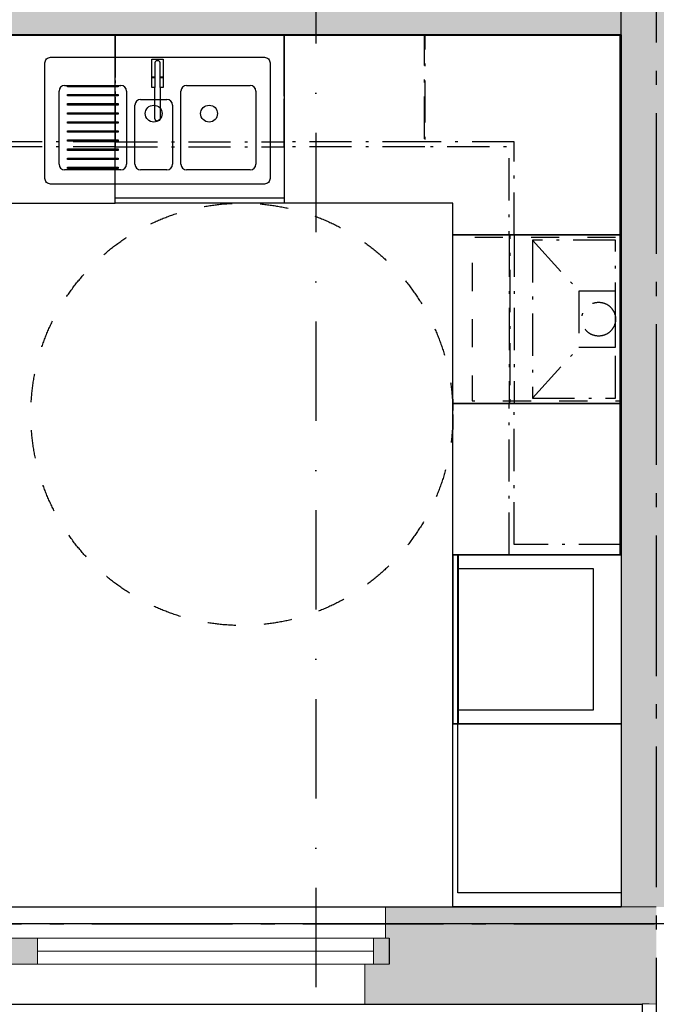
# Model space of a CAD drawing. Header units: millimetres. Extents: x 159314 to 204638, y 149488 to 189280.
# Tile 23 of 43: x 188396 to 190659, y 154988 to 158485. Entities that reach past the tile are written whole.
import ezdxf
from ezdxf.enums import TextEntityAlignment as Align

# ---------------------------------------------------------------- set-up
doc = ezdxf.new("R2010")
doc.units = ezdxf.units.MM
doc.header["$LTSCALE"] = 0.5
doc.header["$MEASUREMENT"] = 0
doc.set_wipeout_variables(frame=1)
for name, pattern in [('Akselinje', [1500, 1000, -200, 100, -200]), ('Over snittplan', [520, 300, -100, 20, -100]), ('PLINE', [0]), ('Prikk & stiplet', [1340.555525, 705.555534, -352.777767, 0, -282.222223]), ('Stipling', [400, 200, -200]), ('Wipeout_Contour', [2000, 0, -2000])]:
    doc.linetypes.add(name, pattern=pattern)
for name, color, linetype in [('23-- Yttervegger (Skravur)(Nye konstruksjoner)', 7, 'Continuous'), ('23-- Yttervegger(Nye konstruksjoner)', 7, 'Continuous'), ('231- Bærende yttervegger (Skravur)(Nye konstruksjoner)', 7, 'Continuous'), ('231- Bærende yttervegger(Nye konstruksjoner)', 7, 'Continuous'), ('24-- Innervegger (Skravur)(Nye konstruksjoner)', 7, 'Continuous'), ('24-- Innervegger(Nye konstruksjoner)', 7, 'Continuous'), ('244- Vinduer_ dører_ foldevegger(Nye konstruksjoner)', 7, 'Continuous'), ('25-- Dekker(Nye konstruksjoner)', 7, 'Continuous'), ('26-- Yttertak(Nye konstruksjoner)', 7, 'Continuous'), ('273- Kjøkkeninnredning (Skravur)(Nye konstruksjoner)', 7, 'Continuous'), ('273- Kjøkkeninnredning(Nye konstruksjoner)', 7, 'Continuous'), ('315- Utstyr for sanitærinstallasjoner(Nye konstruksjoner)', 7, 'Continuous'), ('822- Modullinjer(Nye konstruksjoner)', 7, 'Continuous'), ('852- Snittmarkør', 7, 'Continuous'), ('862- M___Nettoareal(Nye konstruksjoner)', 7, 'Continuous'), ('862- M___Nettoareal(Polylinje)(Nye konstruksjoner)', 7, 'Continuous'), ('862- M___Nettoareal(Tekst)(Nye konstruksjoner)', 7, 'Continuous'), ('878- Annen overflate_visuell informasjon_snusirkler(Nye konstruksjoner)', 7, 'Continuous')]:
    doc.layers.add(name, color=color, linetype=linetype)
for name, color, linetype, lineweight in [('234- Vinduer_ dører_ porter(Nye konstruksjoner)', 7, 'Continuous', 0), ('235- Utvendig kledning og overflate(Nye konstruksjoner)', 7, 'Continuous', 0), ('236- Innvendig kledning og overflate(Nye konstruksjoner)', 7, 'Continuous', 0), ('255- Gulvoverflate(Nye konstruksjoner)', 7, 'Continuous', 0)]:
    doc.layers.add(name, color=color, linetype=linetype, lineweight=lineweight)
doc.styles.add('GENERATED_STYLE_1', font='arial.ttf')
doc.styles.add('GENERATED_STYLE_4', font='arialbd.ttf')

# ---------------------------------------------------------------- blocks, each defined once
blk = doc.blocks.new('Leilighet 7_102_1_1', base_point=(184208.9, 153807))
at = {"layer": '862- M___Nettoareal(Polylinje)(Nye konstruksjoner)', "flags": 128}
blk.add_lwpolyline([(183018.9, 155333.7), (190533.9, 155333.7), (190533.9, 162833.7), (183018.9, 162833.7)], close=True, dxfattribs=at)
at = {"layer": '862- M___Nettoareal(Tekst)(Nye konstruksjoner)', "style": 'GENERATED_STYLE_1'}
for tag, height, p in [('DUMMY_861', 300, (185146.8, 154160.6)), ('ROOM_NAME', 300, (183271, 154092)), ('DUMMY_862', 150, (183271, 153689.2))]:
    blk.add_attdef(tag, text='', height=height, dxfattribs=at).set_placement(p, align=Align.TOP_LEFT)
blk = doc.blocks.new('Stue_kjøkken_101_24_1', base_point=(183390.9, 159234.5))
at = {"layer": '862- M___Nettoareal(Polylinje)(Nye konstruksjoner)', "linetype": 'PLINE', "flags": 128}
blk.add_lwpolyline([(183019.2, 155333.7), (187425.5, 155333.7), (190534.2, 155333.7), (190534.2, 158431), (187783.9, 158431), (187783.9, 158933.7), (183019.2, 158933.7)], close=True, dxfattribs=at)
at = {"layer": '862- M___Nettoareal(Tekst)(Nye konstruksjoner)', "style": 'GENERATED_STYLE_1'}
for tag, height, p in [('DUMMY_861', 200, (186225, 156358.7)), ('ROOM_NAME', 200, (184639.6, 156313)), ('DUMMY_862', 150, (184639.6, 156044.4))]:
    blk.add_attdef(tag, text='', height=height, dxfattribs=at).set_placement(p, align=Align.TOP_LEFT)
blk = doc.blocks.new('Vindu to-fags[17]_1')
at = {"layer": '23-- Yttervegger (Skravur)(Nye konstruksjoner)', "linetype": 'Continuous'}
for points in [[(187819.9, 155130.7), (187900.9, 155130.7), (187900.9, 155222.7), (187819.9, 155222.7)], [(188409.9, 155222.7), (188334.9, 155222.7), (188334.9, 155130.7), (188409.9, 155130.7)], [(188409.9, 155130.7), (188459.9, 155130.7), (188459.9, 155222.7), (188409.9, 155222.7)], [(189709.9, 155222.7), (189653.9, 155222.7), (189653.9, 155130.7), (189709.9, 155130.7)]]:
    blk.add_hatch(color=256, dxfattribs=at).paths.add_polyline_path(points)
at = {"layer": '234- Vinduer_ dører_ porter(Nye konstruksjoner)', "linetype": 'PLINE'}
for p, q in [((189696.9, 155333.7), (187832.9, 155333.7)), ((187900.9, 155222.7), (187819.9, 155222.7)), ((187900.9, 155130.7), (187900.9, 155222.7)), ((188334.9, 155222.7), (187900.9, 155222.7)), ((188409.9, 155222.7), (188334.9, 155222.7)), ((188334.9, 155222.7), (188334.9, 155130.7)), ((188459.9, 155222.7), (188409.9, 155222.7)), ((188459.9, 155130.7), (188459.9, 155222.7)), ((189653.9, 155222.7), (188459.9, 155222.7)), ((189709.9, 155222.7), (189653.9, 155222.7)), ((189653.9, 155222.7), (189653.9, 155130.7)), ((188334.9, 155176.7), (187900.9, 155176.7)), ((189653.9, 155176.7), (188459.9, 155176.7)), ((187819.9, 155130.7), (187900.9, 155130.7)), ((187900.9, 155130.7), (188334.9, 155130.7)), ((188334.9, 155130.7), (188409.9, 155130.7)), ((188409.9, 155130.7), (188459.9, 155130.7)), ((188459.9, 155130.7), (189653.9, 155130.7)), ((189653.9, 155130.7), (189709.9, 155130.7)), ((189622.9, 154987.7), (187906.9, 154987.7))]:
    blk.add_line(p, q, dxfattribs=at)
at = {"layer": '235- Utvendig kledning og overflate(Nye konstruksjoner)', "linetype": 'PLINE'}
for p, q in [((187906.9, 155130.7), (187906.9, 154987.7)), ((189622.9, 155130.7), (189622.9, 154987.7)), ((187819.9, 154987.7), (187906.9, 154987.7)), ((189709.9, 154987.7), (189622.9, 154987.7))]:
    blk.add_line(p, q, dxfattribs=at)
at = {"layer": '236- Innvendig kledning og overflate(Nye konstruksjoner)', "linetype": 'PLINE'}
for p, q in [((187819.9, 155333.7), (187832.9, 155333.7)), ((187832.9, 155222.7), (187832.9, 155333.7)), ((189709.9, 155333.7), (189696.9, 155333.7)), ((189696.9, 155222.7), (189696.9, 155333.7))]:
    blk.add_line(p, q, dxfattribs=at)
at = {"layer": '244- Vinduer_ dører_ foldevegger(Nye konstruksjoner)', "linetype": 'PLINE'}
for p, q in [((187819.9, 155222.7), (187819.9, 155130.7)), ((187819.9, 155222.7), (187819.9, 155130.7)), ((189709.9, 155222.7), (189709.9, 155130.7)), ((189709.9, 155222.7), (189709.9, 155130.7))]:
    blk.add_line(p, q, dxfattribs=at)
blk = doc.blocks.new('Høyskap[56]_1', base_point=(190533.9, 155334))
at = {"linetype": 'Wipeout_Contour', "ltscale": 983212.141484}
blk.add_wipeout([(189935.9, 155334), (190533.9, 155334), (190533.9, 155984), (189935.9, 155984)], dxfattribs=at).dxf.layer = '273- Kjøkkeninnredning (Skravur)(Nye konstruksjoner)'
at = {"layer": '273- Kjøkkeninnredning(Nye konstruksjoner)', "linetype": 'PLINE'}
for p, q in [((189953.9, 155384), (189953.9, 155984)), ((190533.9, 155384), (189953.9, 155384))]:
    blk.add_line(p, q, dxfattribs=at)
at = {"layer": '273- Kjøkkeninnredning(Nye konstruksjoner)', "linetype": 'PLINE', "flags": 128}
blk.add_lwpolyline([(189935.9, 155334), (189935.9, 155984), (190533.9, 155984), (190533.9, 155334)], close=True, dxfattribs=at)
blk = doc.blocks.new('Oppvaskmaskin integrert[57]_1', base_point=(188285.9, 157833))
at = {"layer": '273- Kjøkkeninnredning(Nye konstruksjoner)', "linetype": 'PLINE'}
for p, q in [((188285.9, 158431), (188735.9, 158431)), ((188285.9, 157833), (188285.9, 158431)), ((188735.9, 157833), (188735.9, 158431)), ((188285.9, 157833), (188735.9, 157833))]:
    blk.add_line(p, q, dxfattribs=at)
blk = doc.blocks.new('Underskap hjørne L[58]_1', base_point=(190533.9, 158431))
at = {"linetype": 'Wipeout_Contour', "ltscale": 1482351.392631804}
blk.add_wipeout([(190533.9, 157721), (190533.9, 158431), (189335.9, 158431), (189335.9, 157833), (189935.9, 157833), (189935.9, 157721)], dxfattribs=at).dxf.layer = '273- Kjøkkeninnredning (Skravur)(Nye konstruksjoner)'
at = {"layer": '273- Kjøkkeninnredning(Nye konstruksjoner)', "linetype": 'PLINE'}
for p, q in [((189335.9, 157833), (189335.9, 158431)), ((189335.9, 158431), (190533.9, 158431)), ((189335.9, 158431), (190533.9, 158431)), ((190533.9, 158431), (190533.9, 157721)), ((190533.9, 158431), (190533.9, 157721)), ((189935.9, 157833), (189335.9, 157833)), ((189935.9, 157833), (189335.9, 157833)), ((189935.9, 157721), (189935.9, 157833)), ((189935.9, 157721), (189935.9, 157833)), ((190533.9, 157721), (189935.9, 157721))]:
    blk.add_line(p, q, dxfattribs=at)
blk = doc.blocks.new('Overskap hjørne L[59]_1', base_point=(190533.9, 158431))
at = {"layer": '273- Kjøkkeninnredning(Nye konstruksjoner)', "linetype": 'Over snittplan'}
for p, q in [((190153.9, 158051), (189834.9, 158051)), ((190153.9, 157721), (190153.9, 158051))]:
    blk.add_line(p, q, dxfattribs=at)
at = {"layer": '273- Kjøkkeninnredning(Nye konstruksjoner)', "linetype": 'Over snittplan', "flags": 128}
blk.add_lwpolyline([(190533.9, 157721), (190135.9, 157721), (190135.9, 158033), (189834.9, 158033), (189834.9, 158431), (190533.9, 158431)], close=True, dxfattribs=at)
blk = doc.blocks.new('Høyskap[61]_1', base_point=(190533.9, 155984))
at = {"linetype": 'Wipeout_Contour', "ltscale": 984797.134311}
blk.add_wipeout([(189935.9, 155984), (190533.9, 155984), (190533.9, 156584), (189935.9, 156584)], dxfattribs=at).dxf.layer = '273- Kjøkkeninnredning (Skravur)(Nye konstruksjoner)'
at = {"layer": '273- Kjøkkeninnredning(Nye konstruksjoner)', "linetype": 'PLINE'}
blk.add_line((189953.9, 155984), (189953.9, 156584), dxfattribs=at)
at = {"layer": '273- Kjøkkeninnredning(Nye konstruksjoner)', "linetype": 'PLINE', "flags": 128}
blk.add_lwpolyline([(189935.9, 155984), (189935.9, 156584), (190533.9, 156584), (190533.9, 155984)], close=True, dxfattribs=at)
blk = doc.blocks.new('Innebygget ovn[62]_1', base_point=(189935.9, 156584))
at = {"layer": '273- Kjøkkeninnredning(Nye konstruksjoner)', "linetype": 'PLINE'}
for p, q in [((190435.9, 156534), (189955.9, 156534)), ((190435.9, 156034), (190435.9, 156534)), ((189955.9, 156034), (190435.9, 156034))]:
    blk.add_line(p, q, dxfattribs=at)
at = {"layer": '273- Kjøkkeninnredning(Nye konstruksjoner)', "linetype": 'PLINE', "flags": 128}
blk.add_lwpolyline([(189955.9, 156584), (189935.9, 156584), (189935.9, 155984), (189955.9, 155984)], close=True, dxfattribs=at)
blk = doc.blocks.new('Underskap[63]_1', base_point=(190533.9, 157121))
at = {"linetype": 'Wipeout_Contour', "ltscale": 987690.39549}
blk.add_wipeout([(189935.9, 157121), (190533.9, 157121), (190533.9, 157721), (189935.9, 157721)], dxfattribs=at).dxf.layer = '273- Kjøkkeninnredning (Skravur)(Nye konstruksjoner)'
at = {"layer": '273- Kjøkkeninnredning(Nye konstruksjoner)', "linetype": 'PLINE'}
for p, q in [((189935.9, 157121), (189935.9, 157721)), ((189935.9, 157721), (190533.9, 157721)), ((189935.9, 157121), (189935.9, 157721)), ((190533.9, 157721), (190533.9, 157121)), ((190533.9, 157721), (190533.9, 157121)), ((190533.9, 157121), (189935.9, 157121))]:
    blk.add_line(p, q, dxfattribs=at)
blk = doc.blocks.new('Innebygget koketopp[64]_1', base_point=(190533.9, 157131))
at = {"layer": '273- Kjøkkeninnredning(Nye konstruksjoner)', "linetype": 'Stipling', "flags": 128}
blk.add_lwpolyline([(190533.9, 157131), (190533.9, 157711), (190003.9, 157711), (190003.9, 157131)], close=True, dxfattribs=at)
blk = doc.blocks.new('Underskap[65]_1', base_point=(190533.9, 156584))
at = {"linetype": 'Wipeout_Contour', "ltscale": 986242.117913}
blk.add_wipeout([(189935.9, 156584), (190533.9, 156584), (190533.9, 157121), (189935.9, 157121)], dxfattribs=at).dxf.layer = '273- Kjøkkeninnredning (Skravur)(Nye konstruksjoner)'
at = {"layer": '273- Kjøkkeninnredning(Nye konstruksjoner)', "linetype": 'PLINE'}
for p, q in [((189935.9, 156584), (189935.9, 157121)), ((189935.9, 157121), (190533.9, 157121)), ((189935.9, 156584), (189935.9, 157121)), ((190533.9, 157121), (190533.9, 156584)), ((190533.9, 157121), (190533.9, 156584)), ((190533.9, 156584), (189935.9, 156584))]:
    blk.add_line(p, q, dxfattribs=at)
blk = doc.blocks.new('Ventilator innebygget[66]_1', base_point=(190138.6, 157721))
at = {"layer": '273- Kjøkkeninnredning(Nye konstruksjoner)', "linetype": 'Over snittplan'}
for p, q in [((190218.6, 157701), (190218.6, 157141)), ((190513.9, 157701), (190218.6, 157701)), ((190218.6, 157701), (190383.9, 157521)), ((190513.9, 157141), (190513.9, 157701)), ((190513.9, 157521), (190383.9, 157521)), ((190383.9, 157521), (190383.9, 157321)), ((190513.9, 157321), (190513.9, 157521)), ((190218.6, 157141), (190383.9, 157321)), ((190383.9, 157321), (190513.9, 157321)), ((190218.6, 157141), (190513.9, 157141))]:
    blk.add_line(p, q, dxfattribs=at)
at = {"layer": '273- Kjøkkeninnredning(Nye konstruksjoner)', "linetype": 'Over snittplan', "flags": 128}
blk.add_lwpolyline([(190533.9, 157721), (190138.6, 157721), (190138.6, 157121), (190533.9, 157121)], close=True, dxfattribs=at)
at = {"layer": '273- Kjøkkeninnredning(Nye konstruksjoner)', "linetype": 'Over snittplan'}
blk.add_circle((190453.9, 157421), 60, dxfattribs=at)
blk = doc.blocks.new('Underskap[115]_1', base_point=(189335.9, 158431))
at = {"linetype": 'Wipeout_Contour', "ltscale": 985822.558437}
blk.add_wipeout([(189335.9, 157833), (189335.9, 158431), (188735.9, 158431), (188735.9, 157833)], dxfattribs=at).dxf.layer = '273- Kjøkkeninnredning (Skravur)(Nye konstruksjoner)'
at = {"layer": '273- Kjøkkeninnredning(Nye konstruksjoner)', "linetype": 'PLINE'}
for p, q in [((188735.9, 158431), (189335.9, 158431)), ((188735.9, 158431), (189335.9, 158431)), ((189335.9, 158431), (189335.9, 157833)), ((189335.9, 157851), (188735.9, 157851)), ((189335.9, 157833), (188735.9, 157833)), ((189335.9, 157833), (188735.9, 157833))]:
    blk.add_line(p, q, dxfattribs=at)
at = {"linetype": 'Wipeout_Contour', "ltscale": 4926735.123920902}
blk.add_wipeout([(189265.9, 157901), (189265.9, 157901), (189280, 157906.9), (189285.9, 157921), (189285.9, 157921), (189285.9, 158331), (189285.9, 158331), (189280, 158345.1), (189265.9, 158351), (189265.9, 158351), (188505.9, 158351), (188505.9, 158351), (188491.7, 158345.1), (188485.9, 158331), (188485.9, 158331), (188485.9, 157921), (188485.9, 157921), (188491.7, 157906.9), (188505.9, 157901), (188505.9, 157901)], dxfattribs=at).dxf.layer = '273- Kjøkkeninnredning (Skravur)(Nye konstruksjoner)'
at = {"layer": '273- Kjøkkeninnredning(Nye konstruksjoner)', "linetype": 'PLINE'}
for p, q in [((188735.9, 157833), (188735.9, 158431)), ((188555.9, 158251), (188755.9, 158251)), ((188565.9, 158246), (188565.9, 158251)), ((188565.9, 158251), (188745.9, 158251)), ((188745.9, 158246), (188565.9, 158246)), ((188745.9, 158251), (188745.9, 158246)), ((188989.2, 158251), (189215.9, 158251)), ((188535.9, 157971), (188535.9, 158231)), ((188565.9, 158213.8), (188565.9, 158218.8)), ((188565.9, 158218.8), (188745.9, 158218.8)), ((188745.9, 158213.8), (188565.9, 158213.8)), ((188745.9, 158218.8), (188745.9, 158213.8)), ((188775.9, 158231), (188775.9, 157971)), ((188969.2, 157971), (188969.2, 158231)), ((189235.9, 158231), (189235.9, 157971)), ((188565.9, 158181.6), (188565.9, 158186.6)), ((188565.9, 158186.6), (188745.9, 158186.6)), ((188745.9, 158181.6), (188565.9, 158181.6)), ((188745.9, 158186.6), (188745.9, 158181.6)), ((188805.9, 157971), (188805.9, 158181)), ((188825.9, 158201), (188919.2, 158201)), ((188939.2, 158181), (188939.2, 157971)), ((188565.9, 158149.3), (188565.9, 158154.3)), ((188565.9, 158154.3), (188745.9, 158154.3)), ((188745.9, 158149.3), (188565.9, 158149.3)), ((188745.9, 158154.3), (188745.9, 158149.3)), ((188565.9, 158117.1), (188565.9, 158122.1)), ((188565.9, 158122.1), (188745.9, 158122.1)), ((188745.9, 158117.1), (188565.9, 158117.1)), ((188745.9, 158122.1), (188745.9, 158117.1)), ((188565.9, 158084.9), (188565.9, 158089.9)), ((188565.9, 158089.9), (188745.9, 158089.9)), ((188745.9, 158084.9), (188565.9, 158084.9)), ((188745.9, 158089.9), (188745.9, 158084.9)), ((188565.9, 158052.7), (188565.9, 158057.7)), ((188565.9, 158057.7), (188745.9, 158057.7)), ((188745.9, 158052.7), (188565.9, 158052.7)), ((188745.9, 158057.7), (188745.9, 158052.7)), ((188565.9, 158020.5), (188565.9, 158025.5)), ((188565.9, 158025.5), (188745.9, 158025.5)), ((188745.9, 158020.5), (188565.9, 158020.5)), ((188565.9, 157988.2), (188565.9, 157993.2)), ((188565.9, 157993.2), (188745.9, 157993.2)), ((188745.9, 158025.5), (188745.9, 158020.5)), ((188745.9, 157993.2), (188745.9, 157988.2)), ((188745.9, 157988.2), (188565.9, 157988.2)), ((188565.9, 157956), (188565.9, 157961)), ((188565.9, 157961), (188745.9, 157961)), ((188745.9, 157961), (188745.9, 157956)), ((188755.9, 157951), (188555.9, 157951)), ((188745.9, 157956), (188565.9, 157956)), ((188919.2, 157951), (188825.9, 157951)), ((189215.9, 157951), (188989.2, 157951))]:
    blk.add_line(p, q, dxfattribs=at)
at = {"layer": '273- Kjøkkeninnredning(Nye konstruksjoner)', "linetype": 'PLINE', "flags": 128}
for points in [[(189265.9, 157901), (188505.9, 157901, -0.414214), (188485.9, 157921), (188485.9, 158331, -0.414214), (188505.9, 158351), (189265.9, 158351, -0.414214), (189285.9, 158331), (189285.9, 157921, -0.414214)], [(188894.9, 158133.1, -1), (188876.9, 158133.2), (188876.9, 158331, -1), (188894.9, 158331)]]:
    blk.add_lwpolyline(points, format="xyb", close=True, dxfattribs=at)
at = {"layer": '273- Kjøkkeninnredning(Nye konstruksjoner)', "linetype": 'PLINE'}
for centre in [(188872.5, 158151), (189069.2, 158151)]:
    blk.add_circle(centre, 30, dxfattribs=at)
for centre, start, end in [((188555.9, 158231), 90, 180), ((188755.9, 158231), 0, 90), ((188989.2, 158231), 90, 180), ((189215.9, 158231), 0, 90), ((188825.9, 158181), 90, 180), ((188919.2, 158181), 0, 90), ((188555.9, 157971), 180, 270), ((188755.9, 157971), 270, 0), ((188825.9, 157971), 180, 270), ((188919.2, 157971), 270, 0), ((188989.2, 157971), 180, 270), ((189215.9, 157971), 270, 0)]:
    blk.add_arc(centre, 20, start, end, dxfattribs=at)
at = {"linetype": 'Wipeout_Contour', "ltscale": 3203988.55278811}
blk.add_wipeout([(188905.8, 158280), (188905.8, 158345), (188865.9, 158345), (188865.9, 158280), (188876.9, 158280), (188876.9, 158331), (188876.9, 158331), (188879.5, 158337.4), (188885.9, 158340), (188892.2, 158337.4), (188894.9, 158331), (188894.9, 158331), (188894.9, 158280)], dxfattribs=at).dxf.layer = '273- Kjøkkeninnredning (Skravur)(Nye konstruksjoner)'
at = {"layer": '273- Kjøkkeninnredning(Nye konstruksjoner)', "linetype": 'PLINE', "flags": 128}
blk.add_lwpolyline([(188905.8, 158280), (188894.9, 158280), (188894.9, 158331, 1), (188876.9, 158331), (188876.9, 158280), (188865.9, 158280), (188865.9, 158345), (188905.8, 158345)], format="xyb", close=True, dxfattribs=at)
at = {"linetype": 'Wipeout_Contour', "ltscale": 985650.304958}
blk.add_wipeout([(188866.2, 158244), (188876.9, 158244), (188876.9, 158279), (188866.2, 158279)], dxfattribs=at).dxf.layer = '273- Kjøkkeninnredning (Skravur)(Nye konstruksjoner)'
at = {"linetype": 'Wipeout_Contour', "ltscale": 985738.288395}
blk.add_wipeout([(188905.6, 158244), (188905.6, 158279), (188894.9, 158279), (188894.9, 158244)], dxfattribs=at).dxf.layer = '273- Kjøkkeninnredning (Skravur)(Nye konstruksjoner)'
at = {"layer": '273- Kjøkkeninnredning(Nye konstruksjoner)', "linetype": 'PLINE', "flags": 128}
for points in [[(188866.2, 158244), (188866.2, 158279), (188876.9, 158279), (188876.9, 158244)], [(188905.6, 158244), (188894.9, 158244), (188894.9, 158279), (188905.6, 158279)]]:
    blk.add_lwpolyline(points, close=True, dxfattribs=at)
blk = doc.blocks.new('Overskap[116]_1', base_point=(190533.9, 157721))
at = {"layer": '273- Kjøkkeninnredning(Nye konstruksjoner)', "linetype": 'Over snittplan'}
blk.add_line((190153.9, 157721), (190153.9, 157121), dxfattribs=at)
at = {"layer": '273- Kjøkkeninnredning(Nye konstruksjoner)', "linetype": 'Over snittplan', "flags": 128}
blk.add_lwpolyline([(190135.9, 157721), (190135.9, 157121), (190533.9, 157121), (190533.9, 157721)], close=True, dxfattribs=at)
blk = doc.blocks.new('Overskap[117]_1', base_point=(188735.9, 158431))
at = {"layer": '273- Kjøkkeninnredning(Nye konstruksjoner)', "linetype": 'Over snittplan'}
blk.add_line((188735.9, 158051), (189335.9, 158051), dxfattribs=at)
at = {"layer": '273- Kjøkkeninnredning(Nye konstruksjoner)', "linetype": 'Over snittplan', "flags": 128}
blk.add_lwpolyline([(188735.9, 158033), (189335.9, 158033), (189335.9, 158431), (188735.9, 158431)], close=True, dxfattribs=at)
blk = doc.blocks.new('Overskap[118]_1', base_point=(188735.9, 158431))
at = {"layer": '273- Kjøkkeninnredning(Nye konstruksjoner)', "linetype": 'Over snittplan'}
blk.add_line((188735.9, 158051), (188285.9, 158051), dxfattribs=at)
at = {"layer": '273- Kjøkkeninnredning(Nye konstruksjoner)', "linetype": 'Over snittplan', "flags": 128}
blk.add_lwpolyline([(188735.9, 158033), (188285.9, 158033), (188285.9, 158431), (188735.9, 158431)], close=True, dxfattribs=at)
blk = doc.blocks.new('Overskap[119]_1', base_point=(189835.9, 158431))
at = {"layer": '273- Kjøkkeninnredning(Nye konstruksjoner)', "linetype": 'Over snittplan'}
blk.add_line((189835.9, 158051), (189335.9, 158051), dxfattribs=at)
at = {"layer": '273- Kjøkkeninnredning(Nye konstruksjoner)', "linetype": 'Over snittplan', "flags": 128}
blk.add_lwpolyline([(189835.9, 158033), (189335.9, 158033), (189335.9, 158431), (189835.9, 158431)], close=True, dxfattribs=at)
blk = doc.blocks.new('Overskap[133]_1', base_point=(190533.9, 156584))
at = {"layer": '273- Kjøkkeninnredning(Nye konstruksjoner)', "linetype": 'Over snittplan'}
for p, q in [((190153.9, 156621), (190153.9, 157121)), ((190533.9, 156621), (190153.9, 156621))]:
    blk.add_line(p, q, dxfattribs=at)
at = {"layer": '273- Kjøkkeninnredning(Nye konstruksjoner)', "linetype": 'Over snittplan', "flags": 128}
blk.add_lwpolyline([(190135.9, 156584), (190135.9, 157121), (190533.9, 157121), (190533.9, 156584)], close=True, dxfattribs=at)
blk = doc.blocks.new('Standard grid marker[146]_1', base_point=(190658.9, 163603.2))
at = {"layer": '822- Modullinjer(Nye konstruksjoner)', "linetype": 'Akselinje'}
blk.add_line((190658.9, 163403.2), (190658.9, 150687.7), dxfattribs=at)
at = {"layer": '822- Modullinjer(Nye konstruksjoner)', "style": 'GENERATED_STYLE_4'}
blk.add_attdef('AC_MarkerText_1', text='', height=350, rotation=360, dxfattribs=at).set_placement((190658.9, 150162.7), align=Align.TOP_CENTER)
blk = doc.blocks.new('Standard grid marker[148]_1', base_point=(171952.9, 155273.7))
at = {"layer": '822- Modullinjer(Nye konstruksjoner)', "linetype": 'Akselinje'}
blk.add_line((172152.9, 155273.7), (202944.9, 155273.7), dxfattribs=at)
at = {"layer": '822- Modullinjer(Nye konstruksjoner)', "style": 'GENERATED_STYLE_4'}
for tag, p in [('AC_MarkerText_1_0', (171452.9, 155448.7)), ('AC_MarkerText_1_1', (203644.9, 155448.7))]:
    blk.add_attdef(tag, text='', height=350, dxfattribs=at).set_placement(p, align=Align.TOP_CENTER)

msp = doc.modelspace()

# ---------------------------------------------------------------- hatches: boundary and pattern name
at = {"layer": '23-- Yttervegger (Skravur)(Nye konstruksjoner)', "linetype": 'Continuous'}
for points in [[(189709.9, 155333.7), (189696.9, 155333.7), (189696.9, 155222.7), (189709.9, 155222.7), (189709.9, 155320.7)], [(190658.9, 155333.7), (189709.9, 155333.7), (189709.9, 155320.7), (190658.9, 155320.7)], [(190658.9, 155320.7), (189709.9, 155320.7), (189709.9, 155272.7), (190658.9, 155272.7)], [(190658.9, 155272.7), (189709.9, 155272.7), (189709.9, 155222.7), (189709.9, 155130.7), (189709.9, 155074.7), (190658.9, 155074.7)], [(189622.9, 154987.7), (189709.9, 154987.7), (189709.9, 155006.7), (189641.9, 155006.7), (189641.9, 155130.7), (189622.9, 155130.7)], [(189641.9, 155006.7), (189709.9, 155006.7), (189709.9, 155042.7), (189677.9, 155042.7), (189677.9, 155130.7), (189641.9, 155130.7)], [(189677.9, 155042.7), (189709.9, 155042.7), (189709.9, 155065.7), (189700.9, 155065.7), (189700.9, 155130.7), (189677.9, 155130.7)], [(189700.9, 155065.7), (189709.9, 155065.7), (189709.9, 155074.7), (189709.9, 155130.7), (189700.9, 155130.7)], [(189709.9, 155065.7), (190658.9, 155065.7), (190658.9, 155074.7), (189709.9, 155074.7)], [(189709.9, 155065.7), (189709.9, 155042.7), (190658.9, 155042.7), (190658.9, 155065.7)], [(189709.9, 155042.7), (189709.9, 155006.7), (190658.9, 155006.7), (190658.9, 155042.7)], [(189709.9, 155006.7), (189709.9, 154987.7), (190658.9, 154987.7), (190658.9, 155006.7)]]:
    msp.add_hatch(color=256, dxfattribs=at).paths.add_polyline_path(points)
at = {"layer": '24-- Innervegger (Skravur)(Nye konstruksjoner)', "linetype": 'Continuous'}
for points in [[(190783.9, 155333.7), (190783.9, 162833.7), (190533.9, 162833.7), (190533.9, 155333.7)], [(190783.9, 155333.7), (190783.9, 162833.7), (190533.9, 162833.7), (190533.9, 155333.7)], [(187933.5, 158431), (190533.9, 158431), (190533.9, 158581), (187933.5, 158581)]]:
    msp.add_hatch(color=256, dxfattribs=at).paths.add_polyline_path(points)
at = {"layer": '255- Gulvoverflate(Nye konstruksjoner)', "linetype": 'Continuous'}
h = msp.add_hatch(dxfattribs=at)
h.set_pattern_fill('LINJER_120_MM_0001', color=256, style=0, pattern_type=2)
h.set_pattern_definition([(180, (190058.87, 153397.67), (4e-06, 120), [])])
h.paths.add_polyline_path([(190658.9, 152987.7), (190658.9, 154987.7), (185759.1, 154987.7), (185759.1, 152987.7)])

# ---------------------------------------------------------------- linework, layer by layer
at = {"layer": '23-- Yttervegger(Nye konstruksjoner)', "linetype": 'PLINE'}
msp.add_line((189709.9, 155222.7), (189709.9, 155130.7), dxfattribs=at)
at = {"layer": '235- Utvendig kledning og overflate(Nye konstruksjoner)', "linetype": 'PLINE'}
for p in [(189622.9, 155130.7), (189709.9, 154987.7)]:
    msp.add_line(p, (189622.9, 154987.7), dxfattribs=at)
at = {"layer": '235- Utvendig kledning og overflate(Nye konstruksjoner)', "linetype": 'PLINE', "flags": 128}
msp.add_lwpolyline([(189709.9, 154987.7), (190658.9, 154987.7)], dxfattribs=at)
at = {"layer": '236- Innvendig kledning og overflate(Nye konstruksjoner)', "linetype": 'PLINE'}
for p in [(189696.9, 155222.7), (189709.9, 155333.7)]:
    msp.add_line(p, (189696.9, 155333.7), dxfattribs=at)
at = {"layer": '236- Innvendig kledning og overflate(Nye konstruksjoner)', "linetype": 'PLINE', "flags": 128}
msp.add_lwpolyline([(190658.9, 155333.7), (189709.9, 155333.7)], dxfattribs=at)
at = {"layer": '24-- Innervegger(Nye konstruksjoner)', "linetype": 'PLINE', "flags": 128}
for points in [[(187933.5, 158431), (190533.9, 158431)], [(190533.9, 158431), (190533.9, 155333.7)], [(190533.9, 158431), (190533.9, 155333.7)]]:
    msp.add_lwpolyline(points, dxfattribs=at)
at = {"layer": '25-- Dekker(Nye konstruksjoner)', "linetype": 'PLINE', "flags": 128}
msp.add_lwpolyline([(190658.9, 152987.7), (185759.1, 152987.7), (185759.1, 154987.7), (190658.9, 154987.7)], close=True, dxfattribs=at)
at = {"layer": '26-- Yttertak(Nye konstruksjoner)', "linetype": 'PLINE', "flags": 128}
msp.add_lwpolyline([(198358.9, 155273.7), (182958.9, 155273.7)], dxfattribs=at)

# ---------------------------------------------------------------- block references
at = {"layer": '244- Vinduer_ dører_ foldevegger(Nye konstruksjoner)', "linetype": 'PLINE'}
msp.add_blockref('Vindu to-fags[17]_1', (0, 0), dxfattribs=at)
at = {"layer": '273- Kjøkkeninnredning(Nye konstruksjoner)', "linetype": 'PLINE'}
msp.add_blockref('Oppvaskmaskin integrert[57]_1', (188285.9, 157833), dxfattribs=at)
at = {"layer": '862- M___Nettoareal(Nye konstruksjoner)', "linetype": 'Continuous'}
for name, p in [('Leilighet 7_102_1_1', (184208.9, 153807)), ('Stue_kjøkken_101_24_1', (183390.9, 159234.5))]:
    msp.add_blockref(name, p, dxfattribs=at)

# ---------------------------------------------------------------- next in the draw order: block references
at = {"layer": '273- Kjøkkeninnredning(Nye konstruksjoner)', "linetype": 'PLINE'}
for name, p in [('Underskap hjørne L[58]_1', (190533.9, 158431)), ('Høyskap[56]_1', (190533.9, 155334))]:
    msp.add_blockref(name, p, dxfattribs=at)

# ---------------------------------------------------------------- next in the draw order: wipeouts: each hides what was drawn before it
at = {"linetype": 'Wipeout_Contour', "ltscale": 980323.663791}
msp.add_wipeout([(190633.9, 153087.7), (190633.9, 154987.7), (190608.9, 154987.7), (190608.9, 153087.7)], dxfattribs=at).dxf.layer = '231- Bærende yttervegger (Skravur)(Nye konstruksjoner)'

# ---------------------------------------------------------------- next in the draw order: linework, layer by layer
at = {"layer": '231- Bærende yttervegger(Nye konstruksjoner)', "linetype": 'PLINE', "flags": 128}
for points in [[(190633.9, 154987.7), (190608.9, 154987.7)], [(190608.9, 154987.7), (190608.9, 153087.7)], [(190633.9, 153087.7), (190633.9, 154987.7)]]:
    msp.add_lwpolyline(points, dxfattribs=at)
at = {"layer": '852- Snittmarkør', "linetype": 'Prikk & stiplet'}
msp.add_line((189448.9, 187579.6), (189448.9, 151137.7), dxfattribs=at)

# ---------------------------------------------------------------- next in the draw order: block references
at = {"layer": '273- Kjøkkeninnredning(Nye konstruksjoner)', "linetype": 'PLINE'}
for name, p in [('Underskap[115]_1', (189335.9, 158431)), ('Høyskap[61]_1', (190533.9, 155984))]:
    msp.add_blockref(name, p, dxfattribs=at)
at = {"layer": '273- Kjøkkeninnredning(Nye konstruksjoner)', "linetype": 'Over snittplan'}
msp.add_blockref('Overskap hjørne L[59]_1', (190533.9, 158431), dxfattribs=at)

# ---------------------------------------------------------------- next in the draw order: linework, layer by layer
at = {"layer": '273- Kjøkkeninnredning(Nye konstruksjoner)', "linetype": 'PLINE', "flags": 128}
for points in [[(187783.9, 158431), (190530.9, 158431)], [(190533.9, 158428), (187783.9, 158428), (187783.9, 158431)]]:
    msp.add_lwpolyline(points, dxfattribs=at)
at = {"layer": '315- Utstyr for sanitærinstallasjoner(Nye konstruksjoner)', "linetype": 'Stipling'}
msp.add_line((189935.9, 157833), (189335.9, 157833), dxfattribs=at)

# ---------------------------------------------------------------- next in the draw order: block references
at = {"layer": '273- Kjøkkeninnredning(Nye konstruksjoner)', "linetype": 'Over snittplan'}
for name, p in [('Overskap[118]_1', (188735.9, 158431)), ('Overskap[117]_1', (188735.9, 158431)), ('Overskap[119]_1', (189835.9, 158431))]:
    msp.add_blockref(name, p, dxfattribs=at)
at = {"layer": '273- Kjøkkeninnredning(Nye konstruksjoner)', "linetype": 'PLINE'}
for name, p in [('Underskap[63]_1', (190533.9, 157121)), ('Innebygget ovn[62]_1', (189935.9, 156584))]:
    msp.add_blockref(name, p, dxfattribs=at)

# ---------------------------------------------------------------- next in the draw order: wipeouts: each hides what was drawn before it
at = {"linetype": 'Wipeout_Contour', "ltscale": 980440.3448}
msp.add_wipeout([(190708.9, 153087.7), (190708.9, 154987.7), (190608.9, 154987.7), (190608.9, 153087.7)], dxfattribs=at).dxf.layer = '231- Bærende yttervegger (Skravur)(Nye konstruksjoner)'

# ---------------------------------------------------------------- next in the draw order: linework, layer by layer
at = {"layer": '231- Bærende yttervegger(Nye konstruksjoner)', "linetype": 'PLINE', "flags": 128}
msp.add_lwpolyline([(190608.9, 154987.7), (190608.9, 153087.7)], dxfattribs=at)

# ---------------------------------------------------------------- next in the draw order: block references
at = {"layer": '273- Kjøkkeninnredning(Nye konstruksjoner)', "linetype": 'Stipling'}
msp.add_blockref('Innebygget koketopp[64]_1', (190533.9, 157131), dxfattribs=at)
at = {"layer": '822- Modullinjer(Nye konstruksjoner)', "linetype": 'PLINE'}
msp.add_blockref('Standard grid marker[148]_1', (171952.9, 155273.7), dxfattribs=at)

# ---------------------------------------------------------------- next in the draw order: block references
at = {"layer": '273- Kjøkkeninnredning(Nye konstruksjoner)', "linetype": 'PLINE'}
msp.add_blockref('Underskap[65]_1', (190533.9, 156584), dxfattribs=at)

# ---------------------------------------------------------------- next in the draw order: linework, layer by layer
at = {"layer": '273- Kjøkkeninnredning(Nye konstruksjoner)', "linetype": 'PLINE', "flags": 128}
for points in [[(190533.9, 156584), (190530.9, 156584), (190530.9, 158431)], [(190533.9, 158428), (190533.9, 156584)]]:
    msp.add_lwpolyline(points, dxfattribs=at)
at = {"layer": '878- Annen overflate_visuell informasjon_snusirkler(Nye konstruksjoner)', "linetype": 'Stipling'}
msp.add_circle((189185.9, 157083), 750, dxfattribs=at)

# ---------------------------------------------------------------- next in the draw order: block references
at = {"layer": '273- Kjøkkeninnredning(Nye konstruksjoner)', "linetype": 'Over snittplan'}
for name, p in [('Overskap[116]_1', (190533.9, 157721)), ('Ventilator innebygget[66]_1', (190138.6, 157721)), ('Overskap[133]_1', (190533.9, 156584))]:
    msp.add_blockref(name, p, dxfattribs=at)
at = {"layer": '822- Modullinjer(Nye konstruksjoner)', "linetype": 'PLINE'}
msp.add_blockref('Standard grid marker[146]_1', (190658.9, 163603.2), dxfattribs=at)

doc.saveas('drawing.dxf')
